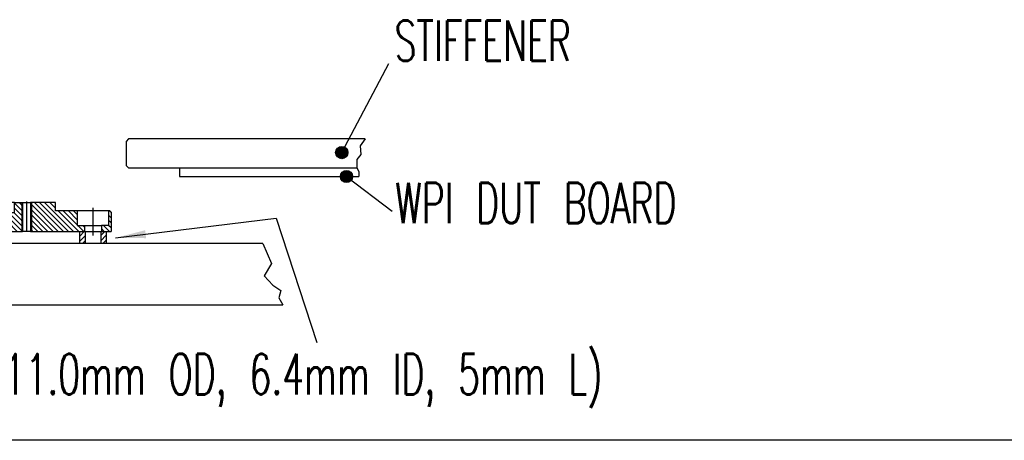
# Model space of a CAD drawing. Extents: x -1765 to 4890, y -3431 to 1272.
# Tile 111 of 189: x 2514 to 2922, y -2940 to -2766. Entities that reach past the tile are written whole.
import ezdxf

# ---------------------------------------------------------------- set-up
doc = ezdxf.new("R2010")
doc.units = 0
doc.linetypes.add('DOT_CENTER', pattern=[14, 12, -1, 0, -1])
doc.layers.add('08', color=7, linetype='CONTINUOUS')
doc.layers.add('1', color=7, linetype='CONTINUOUS')
doc.styles.add('CONVERTER_2', font='txt.shx', dxfattribs={"width": 0.63})
doc.dimstyles.get("Standard").update_dxf_attribs({"dimtxt": 0.18, "dimasz": 0.18, "dimexe": 0.18, "dimexo": 0.0625, "dimgap": 0.09, "dimtad": 0, "dimtih": 1, "dimtoh": 1, "dimdec": 4, "dimzin": 0, "dimtxsty": 'STANDARD', "dimcen": 0.09, "dimazin": 3, "dimtfac": 1, "dimtdec": 4, "dimtofl": 0, "dimtmove": 0, "dimatfit": 3, "dimtolj": 1, "dimtzin": 0})
pattern_1 = [(135, (0, 400), (-1.06066017, -1.06066017), [])]
pattern_2 = [(45, (0, 0), (-1.0606602, 1.0606602), [])]

# ---------------------------------------------------------------- blocks, each defined once
blk = doc.blocks.new('TEXT__62', base_point=(-2000, -2800))
at = {"layer": '1', "color": 7, "linetype": 'CONTINUOUS'}
blk.add_line((3700, -2940), (2500, -2940), dxfattribs=at)
blk = doc.blocks.new('SV__264', base_point=(2447.06, -2824.78))
at = {"layer": '1', "linetype": 'CONTINUOUS'}
h = blk.add_hatch(dxfattribs=at)
h.set_pattern_fill('USER', color=4, scale=1.5, angle=135, pattern_type=0)
h.set_pattern_definition(pattern_1)
h.paths.add_polyline_path([(2442.06, -2841.54), (2431.56, -2841.54), (2431.06, -2842.04), (2431.06, -2849.54), (2465.41, -2849.54), (2465.41, -2841.54), (2462.06, -2841.54), (2462.06, -2845.74), (2442.06, -2845.74)])
h = blk.add_hatch(dxfattribs=at)
h.set_pattern_fill('USER', color=4, scale=1.5, angle=135, pattern_type=0)
h.set_pattern_definition(pattern_1)
h.paths.add_polyline_path([(2515.06, -2853.54), (2490.06, -2853.54), (2490.06, -2849.54), (2468.71, -2849.54), (2468.71, -2841.54), (2492.06, -2841.54), (2492.06, -2845.74), (2512.06, -2845.74), (2512.06, -2841.54), (2515.06, -2841.54)])
h = blk.add_hatch(dxfattribs=at)
h.set_pattern_fill('USER', color=4, scale=1.5, angle=135, pattern_type=0)
h.set_pattern_definition(pattern_1)
h.paths.add_polyline_path([(2515.41, -2841.54), (2515.06, -2841.54), (2515.06, -2853.54), (2515.41, -2853.54)])
h = blk.add_hatch(dxfattribs=at)
h.set_pattern_fill('USER', color=4, scale=1.5, angle=135, pattern_type=0)
h.set_pattern_definition(pattern_1)
h.paths.add_polyline_path([(2519.06, -2841.54), (2518.71, -2841.54), (2518.71, -2853.54), (2519.06, -2853.54)])
h = blk.add_hatch(dxfattribs=at)
h.set_pattern_fill('USER', color=4, scale=1.5, angle=135, pattern_type=0)
h.set_pattern_definition(pattern_1)
h.paths.add_polyline_path([(2538.06, -2845.04), (2529.06, -2845.04), (2529.06, -2841.54), (2524.77, -2841.54), (2519.06, -2841.54), (2519.06, -2853.54), (2541.06, -2853.54), (2541.06, -2851.04), (2538.06, -2851.04)])
h = blk.add_hatch(dxfattribs=at)
h.set_pattern_fill('USER', color=4, scale=1.5, angle=135, pattern_type=0)
h.set_pattern_definition(pattern_1)
h.paths.add_polyline_path([(2551.06, -2851.04), (2548.06, -2851.04), (2548.06, -2853.54), (2552.06, -2853.54), (2552.06, -2845.54), (2551.56, -2845.04), (2551.06, -2845.04)])
at = {"layer": '1', "color": 4, "linetype": 'DOT_CENTER'}
for p, q in [((2452.06, -2835.45), (2452.06, -2847.84)), ((2502.06, -2835.45), (2502.06, -2858.84)), ((2467.06, -2841.16), (2467.06, -2849.99)), ((2517.06, -2841.16), (2517.06, -2853.99)), ((2544.56, -2843.8), (2544.56, -2855.17))]:
    blk.add_line(p, q, dxfattribs=at)
at = {"layer": '1', "color": 4, "linetype": 'CONTINUOUS'}
for p, q in [((2431.06, -2842.04), (2431.56, -2841.54)), ((2431.06, -2849.54), (2431.06, -2842.04)), ((2431.56, -2841.54), (2442.06, -2841.54)), ((2442.06, -2841.54), (2442.06, -2845.74)), ((2462.06, -2841.54), (2465.41, -2841.54)), ((2462.06, -2845.74), (2462.06, -2841.54)), ((2465.06, -2841.54), (2465.06, -2849.54)), ((2465.41, -2841.54), (2468.71, -2841.54)), ((2465.41, -2841.54), (2465.41, -2849.54)), ((2468.71, -2841.54), (2492.06, -2841.54)), ((2468.71, -2841.54), (2468.71, -2849.54)), ((2469.06, -2841.54), (2469.06, -2849.54)), ((2512.06, -2841.54), (2492.06, -2841.54)), ((2492.06, -2841.54), (2492.06, -2845.74)), ((2512.06, -2845.74), (2512.06, -2841.54)), ((2512.06, -2841.54), (2515.06, -2841.54)), ((2515.06, -2841.54), (2515.06, -2853.54)), ((2515.06, -2841.54), (2515.41, -2841.54)), ((2515.41, -2841.54), (2515.41, -2853.54)), ((2515.41, -2841.54), (2518.71, -2841.54)), ((2518.71, -2841.54), (2518.71, -2853.54)), ((2519.06, -2841.54), (2518.71, -2841.54)), ((2524.77, -2841.54), (2519.06, -2841.54)), ((2519.06, -2841.54), (2519.06, -2853.54)), ((2529.06, -2841.54), (2524.77, -2841.54)), ((2529.06, -2845.04), (2529.06, -2841.54)), ((2442.06, -2845.74), (2462.06, -2845.74)), ((2492.06, -2845.74), (2512.06, -2845.74)), ((2538.06, -2845.04), (2529.06, -2845.04)), ((2538.06, -2845.04), (2538.06, -2851.04)), ((2551.06, -2845.04), (2538.06, -2845.04)), ((2551.56, -2845.04), (2551.06, -2845.04)), ((2551.06, -2845.04), (2551.06, -2851.04)), ((2551.56, -2845.04), (2552.06, -2845.54)), ((2552.06, -2845.54), (2552.06, -2853.54)), ((2431.06, -2849.54), (2465.41, -2849.54)), ((2465.41, -2849.54), (2468.71, -2849.54)), ((2468.71, -2849.54), (2490.06, -2849.54)), ((2490.06, -2849.54), (2490.06, -2853.54)), ((2490.06, -2853.54), (2515.06, -2853.54)), ((2515.06, -2853.54), (2515.41, -2853.54)), ((2518.71, -2853.54), (2515.41, -2853.54)), ((2518.71, -2853.54), (2519.06, -2853.54)), ((2519.06, -2853.54), (2541.06, -2853.54)), ((2538.06, -2851.04), (2541.06, -2851.04)), ((2541.06, -2851.04), (2541.06, -2853.54)), ((2541.06, -2851.04), (2548.06, -2851.04)), ((2541.06, -2853.54), (2548.06, -2853.54)), ((2551.06, -2851.04), (2548.06, -2851.04)), ((2548.06, -2851.04), (2548.06, -2853.54)), ((2548.06, -2853.54), (2552.06, -2853.54))]:
    blk.add_line(p, q, dxfattribs=at)
blk = doc.blocks.new('SPACER__274', base_point=(2539.06, -2858.54))
at = {"layer": '1', "linetype": 'CONTINUOUS'}
h = blk.add_hatch(dxfattribs=at)
h.set_pattern_fill('USER', color=3, scale=1.5, angle=45, pattern_type=0)
h.set_pattern_definition(pattern_2)
h.paths.add_polyline_path([(2541.36, -2853.54), (2539.06, -2853.54), (2539.06, -2858.54), (2541.36, -2858.54)])
h = blk.add_hatch(dxfattribs=at)
h.set_pattern_fill('USER', color=3, scale=1.5, angle=45, pattern_type=0)
h.set_pattern_definition(pattern_2)
h.paths.add_polyline_path([(2550.06, -2853.54), (2547.76, -2853.54), (2547.76, -2858.54), (2550.06, -2858.54)])
at = {"layer": '1', "color": 3, "linetype": 'CONTINUOUS'}
for p, q in [((2539.06, -2853.54), (2541.36, -2853.54)), ((2539.06, -2858.54), (2539.06, -2853.54)), ((2541.36, -2853.54), (2541.36, -2858.54)), ((2541.36, -2853.54), (2547.76, -2853.54)), ((2547.76, -2853.54), (2547.76, -2858.54)), ((2547.76, -2853.54), (2550.06, -2853.54)), ((2550.06, -2853.54), (2550.06, -2858.54)), ((2541.36, -2858.54), (2539.06, -2858.54)), ((2547.76, -2858.54), (2541.36, -2858.54)), ((2550.06, -2858.54), (2547.76, -2858.54))]:
    blk.add_line(p, q, dxfattribs=at)
blk = doc.blocks.new('EG_TOP_LOAD_AP__276', base_point=(2273.31, -2926.79))
at = {"layer": '1'}
h = blk.add_hatch(color=1, dxfattribs=at)
edge = h.paths.add_edge_path()
edge.add_arc((2647.6, -2820.88), 2.52, -180, 180)
h = blk.add_hatch(color=1, dxfattribs=at)
edge = h.paths.add_edge_path()
edge.add_arc((2649.56, -2830.75), 2.52, -180, 180)
at = {"layer": '08', "color": 6, "linetype": 'CONTINUOUS'}
for p, q in [((2559.26, -2815.25), (2558.26, -2816.25)), ((2558.26, -2816.25), (2558.26, -2826.25)), ((2657.24, -2815.25), (2559.26, -2815.25)), ((2657.24, -2815.25), (2655.26, -2818.08)), ((2655.53, -2821.62), (2653.9, -2823.8)), ((2655.26, -2818.08), (2655.53, -2821.62)), ((2653.9, -2823.8), (2653.9, -2827.25)), ((2558.26, -2826.25), (2559.26, -2827.25)), ((2559.26, -2827.25), (2653.9, -2827.25)), ((2580.39, -2827.25), (2580.43, -2830.75)), ((2653.9, -2827.25), (2654.71, -2828.7)), ((2654.71, -2828.7), (2654.71, -2830.75)), ((2580.43, -2830.75), (2654.71, -2830.75)), ((2614.92, -2858.54), (2399.87, -2858.54)), ((2614.92, -2858.54), (2618.54, -2866.8)), ((2618.54, -2866.8), (2615.54, -2871.97)), ((2615.54, -2871.97), (2619.08, -2875.78)), ((2619.08, -2875.78), (2622.35, -2877.96)), ((2622.35, -2877.96), (2621.53, -2880.95)), ((2621.53, -2880.95), (2623.25, -2883.94)), ((2400.89, -2883.94), (2623.25, -2883.94))]:
    blk.add_line(p, q, dxfattribs=at)
at = {"layer": '1', "color": 1}
for centre in [(2647.6, -2820.88), (2649.56, -2830.75)]:
    blk.add_circle(centre, 2.52, dxfattribs=at)
blk.add_solid([(2566.16, -2853.03), (2566.57, -2856.32), (2553.86, -2856.22)], dxfattribs=at)
at = {"layer": '1'}
for name, p in [('SV__264', (2447.06, -2824.78)), ('SPACER__274', (2539.06, -2858.54))]:
    blk.add_blockref(name, p, dxfattribs=at)
at = {"layer": '1', "color": 1, "style": 'CONVERTER_2', "width": 0.63}
for s, p in [('STIFFENER', (2669.48, -2782.96)), ('WPI DUT BOARD', (2669.84, -2850.17)), ('SPACER (11.0mm OD, 6.4mm ID, 5mm L)', (2437.26, -2921.02))]:
    blk.add_text(s, height=16.8, dxfattribs=at).set_placement(p)
at = {"layer": '1', "color": 1, "linetype": 'CONTINUOUS', "has_arrowhead": 0}
for points in [[(2647.6, -2820.88), (2667.05, -2784.01)], [(2649.56, -2830.75), (2668.45, -2845.18)], [(2553.86, -2856.22), (2620.4, -2847.99), (2637.33, -2899.49)]]:
    blk.add_leader(points, dimstyle='Standard', dxfattribs=at)

msp = doc.modelspace()

# ---------------------------------------------------------------- block references
at = {"layer": '1'}
for name, p in [('TEXT__62', (-2000, -2800)), ('EG_TOP_LOAD_AP__276', (2273.31, -2926.79))]:
    msp.add_blockref(name, p, dxfattribs=at)

doc.saveas('drawing.dxf')
